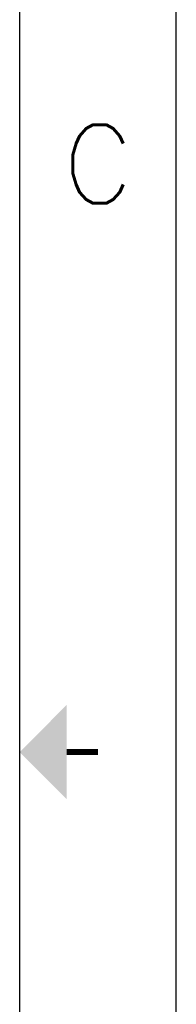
# Model space of a CAD drawing. Header units: inches. Extents: x 14363 to 22433, y -1689 to 5194.
# Tile 15 of 18: x 22243 to 22433, y 1843 to 3038. Entities that reach past the tile are written whole.
import ezdxf
from ezdxf.enums import TextEntityAlignment as Align

# ---------------------------------------------------------------- set-up
doc = ezdxf.new("R2010")
doc.units = ezdxf.units.IN
doc.header["$LTSCALE"] = 23
doc.header["$MEASUREMENT"] = 0
doc.layers.add('6文本', color=5, linetype='CONTINUOUS')
doc.layers.add('Title Block', color=7, linetype='CONTINUOUS')
doc.styles.add('Roman', font='romans')

msp = doc.modelspace()

# ---------------------------------------------------------------- linework, layer by layer
at = {"layer": 'Title Block'}
msp.add_line((22433.44, -896.14), (22433.44, 5194.22), dxfattribs=at)
at = {"layer": 'Title Block', "lineweight": 30}
msp.add_line((22243.12, -610.66), (22243.12, 4908.74), dxfattribs=at)
at = {"layer": 'Title Block', "const_width": 7.61}
msp.add_lwpolyline([(22338.28, 2149.04), (22300.22, 2149.04)], dxfattribs=at)
at = {"layer": 'Title Block'}
msp.add_solid([(22300.22, 2091.94), (22300.22, 2206.14), (22243.12, 2149.04)], dxfattribs=at)

# ---------------------------------------------------------------- texts
at = {"layer": '6文本', "style": 'Roman'}
msp.add_text('C', height=95.16, dxfattribs=at).set_placement((22338.28, 2862.76), align=Align.MIDDLE_CENTER)

doc.saveas('drawing.dxf')
